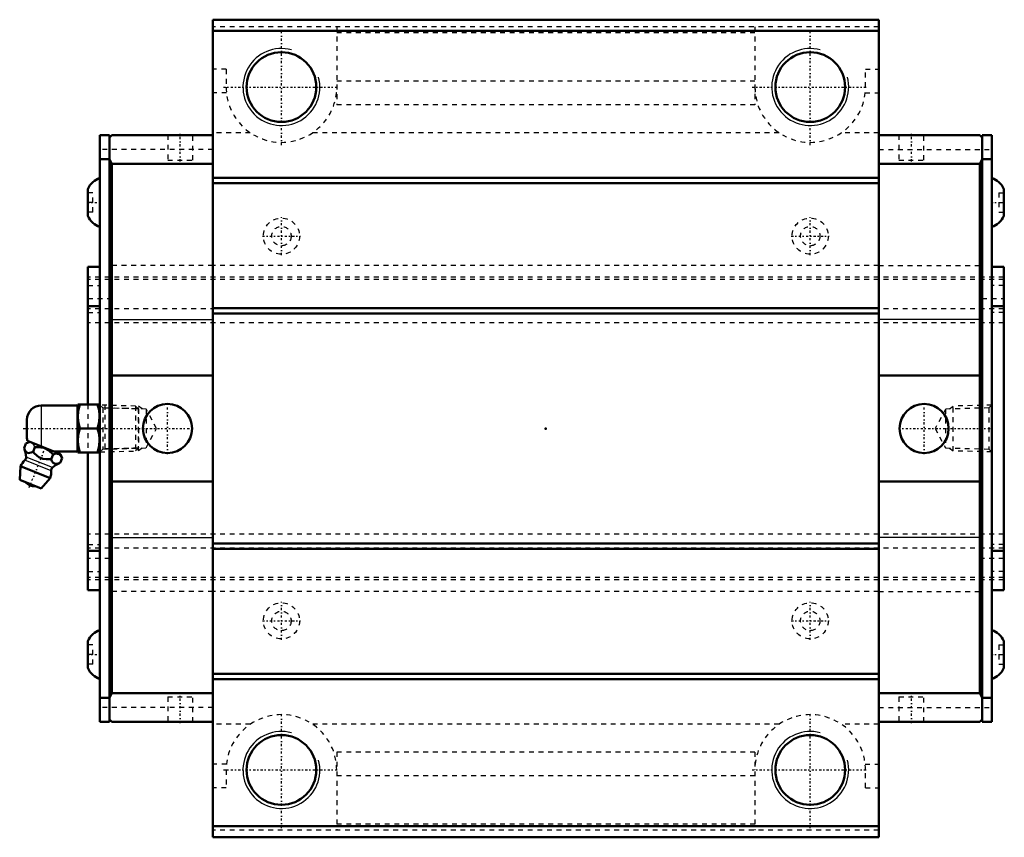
# Model space of a CAD drawing. Header units: millimetres. Extents: x -109 to 95, y -85 to 85.
import ezdxf

# ---------------------------------------------------------------- set-up
doc = ezdxf.new("R2010")
doc.units = ezdxf.units.MM
doc.linetypes.add('Center', pattern=[1.5, 0.45, -0.5, 0.05, -0.5])
doc.linetypes.add('Dashed', pattern=[2, 1, -1])
for name, color, linetype, lineweight in [('2d ConnectionPoints', 7, 'Continuous', 50), ('AM_0', 7, 'Continuous', 50), ('AM_4', 3, 'Continuous', 25), ('AM_5', 3, 'Continuous', 25), ('AM_7', 7, 'Center', 25), ('AM_9', 6, 'Dashed', 25)]:
    doc.layers.add(name, color=color, linetype=linetype, lineweight=lineweight)

# ---------------------------------------------------------------- blocks, each defined once
blk = doc.blocks.new('1_eeabjuqrqg01g5xmpdde52tcp________0_in_HSR65XC1SS_GK__BLOCK_1B_PT1_8__4')
at = {"layer": 'AM_0'}
for p, q in [((-97.45, 4.8), (-104.95, 4.8)), ((-97.38, 5), (-97.45, 4.88)), ((-97.45, 4.88), (-97.45, -4.88)), ((-97.38, 5), (-92.82, 5)), ((-92.75, 4.88), (-92.82, 5)), ((-107.95, 1.8), (-107.95, -1.8)), ((-96.93, 0), (-93.27, 0)), ((-108.54, -4.1), (-108.14, -3.12)), ((-107.36, -2.79), (-108.14, -3.12)), ((-100.97, -5.37), (-107.84, -2.59)), ((-106.66, -4.86), (-106.27, -3.87)), ((-102.92, -6.37), (-102.52, -5.39)), ((-102.38, -4.8), (-97.45, -4.8)), ((-101.04, -7.13), (-100.64, -6.14)), ((-100.64, -6.14), (-100.97, -5.37)), ((-97.45, -4.88), (-97.38, -5)), ((-92.82, -5), (-97.38, -5)), ((-92.82, -5), (-92.75, -4.88)), ((-109.25, -7.85), (-109.45, -10.68)), ((-103.13, -10.32), (-109.25, -7.85)), ((-104.96, -12.5), (-109.45, -10.68)), ((-104.96, -12.5), (-103.13, -10.32))]:
    blk.add_line(p, q, dxfattribs=at)
for points in [[(-96.93, 5), (-97.27, 3.69), (-97.38, 2.32), (-97.25, 1.16), (-96.93, 0)], [(-93.27, 0), (-92.93, 1.31), (-92.82, 2.68), (-92.95, 3.84), (-93.27, 5)], [(-96.93, 0), (-97.27, -1.31), (-97.38, -2.68), (-97.25, -3.84), (-96.93, -5)], [(-93.27, -5), (-92.93, -3.69), (-92.82, -2.32), (-92.95, -1.16), (-93.27, 0)], [(-102.52, -5.39), (-103.36, -4.6), (-104.46, -4.03), (-105.68, -3.85), (-106.27, -3.87)], [(-108.54, -4.1), (-108.36, -4.5), (-108.13, -4.84), (-107.72, -5.1), (-107.07, -5.02), (-106.66, -4.86)], [(-106.66, -4.86), (-106.37, -5.18), (-105.48, -5.97), (-104.61, -6.33), (-103.94, -6.41), (-103.26, -6.4), (-102.92, -6.37)], [(-100.64, -6.14), (-100.9, -5.66), (-101.26, -5.32), (-101.92, -5.21), (-102.52, -5.39)], [(-102.92, -6.37), (-102.73, -6.77), (-102.51, -7.11), (-102.1, -7.37), (-101.45, -7.29), (-101.04, -7.13)]]:
    blk.add_lwpolyline(points, dxfattribs=at)
for centre, radius, start, end in [((-104.95, 1.8), 3, 90, 180), ((-104.95, -1.8), 3, 180, 195.4404), ((-114.07, -6.41), 6, 4.5497, 22.6397), ((-108.89, -6), 0.8, 311.1614, 4.5497), ((-106.19, -9.09), 3.3, 131.1614, 158), ((-102.11, -8.74), 0.8, 131.4503, 184.8386), ((-98.66, -12.64), 6, 113.3061, 131.4503), ((-106.19, -9.09), 3.3, 338, 4.8386), ((-106.64, -10.18), 1.82, 214.2344, 281.7656)]:
    blk.add_arc(centre, radius, start, end, dxfattribs=at)
at = {"layer": 'AM_4'}
for p, q in [((-104.95, 4.8), (-104.95, -3.76)), ((-102.64, -8.14), (-108.09, -5.94)), ((-102.9, -8.81), (-108.36, -6.6))]:
    blk.add_line(p, q, dxfattribs=at)
at = {"layer": 'AM_5', "linetype": 'Dashed'}
for p, q in [((-84.77, 4.08), (-91.77, 4.26)), ((-91.75, 4.86), (-91.75, -4.86)), ((-84.77, -4.08), (-91.77, -4.26))]:
    blk.add_line(p, q, dxfattribs=at)
at = {"layer": 'AM_7'}
for p, q in [((-108.71, 0), (-73.34, 0)), ((-107.48, -12.26), (-104.01, -3.69))]:
    blk.add_line(p, q, dxfattribs=at)
at = {"layer": 'AM_9'}
for p, q in [((-85.33, 4.67), (-92.75, 4.86)), ((-84.75, 4.06), (-85.33, 4.67)), ((-85.33, 4.67), (-85.33, -4.67)), ((-84.75, 4.06), (-84.75, -4.06)), ((-85.33, -4.67), (-84.75, -4.06)), ((-92.75, -4.86), (-85.33, -4.67))]:
    blk.add_line(p, q, dxfattribs=at)
blk.add_lwpolyline([(-106.27, -3.87), (-106.53, -3.39), (-106.89, -3.05), (-107.54, -2.94), (-108.14, -3.12)], dxfattribs=at)
blk = doc.blocks.new('2_HSR65XCSSB_PT1_811_S_0_in_HSR65XC1SS_GK__BLOCK_1B_PT1_8__4')
at = {"layer": 'AM_0'}
for p, q in [((-69.25, 85), (-69.25, -85)), ((69.25, 85), (-69.25, 85)), ((69.25, 85), (69.25, -85)), ((69.25, 82.7), (-69.25, 82.7)), ((-92.75, -61), (-92.75, 61)), ((-92.75, 61), (-90.75, 61)), ((-90.75, 60.5), (-90.25, 61)), ((-90.75, 61), (-90.75, -61)), ((-69.25, 61), (-90.25, 61)), ((69.25, 61), (90.25, 61)), ((90.75, 60.5), (90.25, 61)), ((92.75, 61), (90.75, 61)), ((90.75, 61), (90.75, -61)), ((92.75, 61), (92.75, -61)), ((-92.75, 56), (-90.75, 56)), ((-90.25, 55), (-90.75, 55.9)), ((90.25, 55), (90.75, 55.9)), ((92.75, 56), (90.75, 56)), ((-90.25, -55), (-90.25, 55)), ((-69.25, 55), (-90.25, 55)), ((69.25, 55), (90.25, 55)), ((90.25, -55), (90.25, 55)), ((69.25, 52.1), (-69.25, 52.1)), ((-95.25, 49.79), (-95.25, 44.21)), ((69.25, 51), (-69.25, 51)), ((95.25, 49.79), (95.25, 44.21)), ((-95.25, 33.6), (-95.25, 5)), ((-95.25, 33.6), (-92.75, 33.6)), ((95.25, 33.6), (92.75, 33.6)), ((95.25, 33.6), (95.25, -33.6)), ((-95.25, 25.45), (-92.75, 25.45)), ((69.25, 25), (-69.25, 25)), ((95.25, 25.45), (92.75, 25.45)), ((69.25, 23.9), (-69.25, 23.9)), ((-90.25, 11), (-69.25, 11)), ((90.25, 11), (69.25, 11)), ((-95.25, -5), (-95.25, -33.6)), ((-90.25, -11), (-69.25, -11)), ((90.25, -11), (69.25, -11)), ((69.25, -23.9), (-69.25, -23.9)), ((-95.25, -25.45), (-92.75, -25.45)), ((69.25, -25), (-69.25, -25)), ((95.25, -25.45), (92.75, -25.45)), ((-95.25, -33.6), (-92.75, -33.6)), ((95.25, -33.6), (92.75, -33.6)), ((-95.25, -44.21), (-95.25, -49.79)), ((95.25, -44.21), (95.25, -49.79)), ((69.25, -51), (-69.25, -51)), ((69.25, -52.1), (-69.25, -52.1)), ((-90.75, -55.9), (-90.25, -55)), ((-69.25, -55), (-90.25, -55)), ((69.25, -55), (90.25, -55)), ((90.75, -55.9), (90.25, -55)), ((-92.75, -56), (-90.75, -56)), ((92.75, -56), (90.75, -56)), ((-92.75, -61), (-90.75, -61)), ((-90.25, -61), (-90.75, -60.5)), ((-69.25, -61), (-90.25, -61)), ((69.25, -61), (90.25, -61)), ((90.25, -61), (90.75, -60.5)), ((92.75, -61), (90.75, -61)), ((69.25, -82.7), (-69.25, -82.7)), ((69.25, -85), (-69.25, -85))]:
    blk.add_line(p, q, dxfattribs=at)
for centre, radius in [((-55, 71), 7.25), ((55, 71), 7.25), ((-78.7, 0), 5.1), ((78.7, 0), 5.1), ((-55, -71), 7.25), ((55, -71), 7.25)]:
    blk.add_circle(centre, radius, dxfattribs=at)
for centre, start, end in [((-91.55, 48.27), 107.4576, 157.6684), ((91.55, 48.27), 22.3316, 72.5424), ((-91.55, 45.73), 202.3316, 252.5424), ((91.55, 45.73), 287.4576, 337.6684), ((-91.55, -45.73), 107.4576, 157.6684), ((91.55, -45.73), 22.3316, 72.5424), ((-91.55, -48.27), 202.3316, 252.5424), ((91.55, -48.27), 287.4576, 337.6684)]:
    blk.add_arc(centre, 4, start, end, dxfattribs=at)
at = {"layer": 'AM_4'}
for p, q in [((-90.25, 22.67), (-69.25, 22.67)), ((90.25, 22.67), (69.25, 22.67)), ((-90.25, -22.67), (-69.25, -22.67)), ((90.25, -22.67), (69.25, -22.67))]:
    blk.add_line(p, q, dxfattribs=at)
at = {"layer": 'AM_5', "linetype": 'Dashed'}
for p, q in [((-84.75, -4.66), (-84.75, 4.66)), ((-83.97, 4.06), (-84.75, 4.66)), ((83.97, 4.06), (84.75, 4.66)), ((92.75, 4.86), (84.75, 4.66)), ((84.75, -4.66), (84.75, 4.66)), ((-83.97, -4.06), (-84.75, -4.66)), ((83.97, -4.06), (84.75, -4.66)), ((92.75, -4.86), (84.75, -4.66))]:
    blk.add_line(p, q, dxfattribs=at)
at = {"layer": 'AM_5'}
for centre in [(-55, 71), (55, 71), (-55, -71), (55, -71)]:
    blk.add_arc(centre, 8, 75, 15, dxfattribs=at)
at = {"layer": 'AM_7'}
for p, q in [((-55, 58.92), (-55, 83.08)), ((55, 58.92), (55, 83.08)), ((-67.08, 71), (-42.92, 71)), ((42.92, 71), (67.08, 71)), ((-76.05, 55.54), (-76.05, 61.26)), ((76.05, 55.54), (76.05, 61.26)), ((-95.38, 47), (-92.62, 47)), ((92.62, 47), (95.38, 47)), ((-55, 36.05), (-55, 43.95)), ((55, 36.05), (55, 43.95)), ((-58.95, 40), (-51.05, 40)), ((51.05, 40), (58.95, 40)), ((-78.7, -5.35), (-78.7, 5.36)), ((78.7, -5.35), (78.7, 5.36)), ((73.34, 0), (93.34, 0)), ((-55, -43.95), (-55, -36.05)), ((55, -43.95), (55, -36.05)), ((-58.95, -40), (-51.05, -40)), ((51.05, -40), (58.95, -40)), ((-95.38, -47), (-92.62, -47)), ((92.62, -47), (95.38, -47)), ((-76.05, -61.26), (-76.05, -55.54)), ((76.05, -61.26), (76.05, -55.54)), ((-55, -83.08), (-55, -58.93)), ((55, -83.08), (55, -58.93)), ((-67.08, -71), (-42.92, -71)), ((42.92, -71), (67.08, -71))]:
    blk.add_line(p, q, dxfattribs=at)
at = {"layer": 'AM_9'}
for p, q in [((69.25, 83.5), (-69.25, 83.5)), ((-43.5, 83.5), (-43.5, 67.29)), ((43.5, 82.27), (-43.5, 82.27)), ((43.5, 83.5), (43.5, 67.29)), ((-66.5, 74.69), (-69.25, 74.69)), ((-66.5, 74.69), (-66.5, 71)), ((66.5, 71), (66.5, 74.69)), ((66.5, 74.69), (69.25, 74.69)), ((43.5, 72.22), (-43.5, 72.22)), ((-66.43, 69.76), (-69.25, 69.76)), ((-43.5, 69.76), (-43.57, 69.76)), ((43.5, 69.76), (43.57, 69.76)), ((66.43, 69.76), (69.25, 69.76)), ((43.5, 67.29), (-43.5, 67.29)), ((-61.48, 61.5), (-69.25, 61.5)), ((48.52, 61.5), (-48.52, 61.5)), ((69.25, 61.5), (61.48, 61.5)), ((-78.65, 61), (-78.65, 55.8)), ((-73.45, 55.8), (-73.45, 61)), ((73.45, 61), (73.45, 55.8)), ((78.65, 55.8), (78.65, 61)), ((-69.25, 58), (-92.75, 58)), ((69.25, 58), (92.75, 58)), ((-78.65, 55.8), (-73.45, 55.8)), ((73.45, 55.8), (78.65, 55.8)), ((-94.25, 49), (-95.25, 49)), ((-94.25, 45), (-94.25, 49)), ((94.25, 49), (95.25, 49)), ((94.25, 49), (94.25, 45)), ((-94.25, 47), (-95.25, 47)), ((94.25, 47), (95.25, 47)), ((-94.25, 45), (-95.25, 45)), ((94.25, 45), (95.25, 45)), ((-69.25, 33.86), (-90.75, 33.86)), ((69.25, 33.86), (-69.25, 33.86)), ((69.25, 33.86), (90.75, 33.86)), ((95.25, 31.5), (-95.25, 31.5)), ((95.25, 30.98), (-95.25, 30.98)), ((95.25, 30.98), (-95.25, 30.98)), ((-95.25, 29.73), (-92.75, 29.73)), ((95.25, 29.73), (92.75, 29.73)), ((-95.25, 27), (-90.75, 27)), ((90.75, 27), (95.25, 27)), ((95.25, 24.89), (-95.25, 24.89)), ((95.25, 24.89), (-95.25, 24.89)), ((-95.25, 24.1), (-92.75, 24.1)), ((95.25, 24.1), (92.75, 24.1)), ((95.25, 22), (-95.25, 22)), ((-95.25, 5), (-95.25, -5)), ((-92.18, 4.27), (-92.75, 4.86)), ((-83.17, 4.04), (-92.18, 4.27)), ((-92.18, 4.27), (-92.18, -4.27)), ((92.18, 4.27), (83.17, 4.04)), ((92.75, 4.86), (92.18, 4.27)), ((92.18, 4.27), (92.18, -4.27)), ((-80.97, 0), (-83.17, 4.04)), ((-83.17, 4.04), (-83.17, -4.04)), ((83.17, 4.04), (80.97, 0)), ((83.17, 4.04), (83.17, -4.04)), ((-83.17, -4.04), (-80.97, 0)), ((80.97, 0), (83.17, -4.04)), ((-92.18, -4.27), (-83.17, -4.04)), ((83.17, -4.04), (92.18, -4.27)), ((-92.75, -4.86), (-92.18, -4.27)), ((92.18, -4.27), (92.75, -4.86)), ((95.25, -22), (-95.25, -22)), ((-95.25, -24.1), (-92.75, -24.1)), ((95.25, -24.1), (92.75, -24.1)), ((95.25, -24.89), (-95.25, -24.89)), ((95.25, -24.89), (-95.25, -24.89)), ((-90.75, -27), (-95.25, -27)), ((95.25, -27), (90.75, -27)), ((-95.25, -29.73), (-92.75, -29.73)), ((95.25, -29.73), (92.75, -29.73)), ((95.25, -30.98), (-95.25, -30.98)), ((95.25, -30.98), (-95.25, -30.98)), ((95.25, -31.5), (-95.25, -31.5)), ((-69.25, -33.86), (-90.75, -33.86)), ((69.25, -33.86), (-69.25, -33.86)), ((69.25, -33.86), (90.75, -33.86)), ((-94.25, -45), (-95.25, -45)), ((-94.25, -49), (-94.25, -45)), ((94.25, -45), (95.25, -45)), ((94.25, -45), (94.25, -49)), ((-94.25, -47), (-95.25, -47)), ((94.25, -47), (95.25, -47)), ((-94.25, -49), (-95.25, -49)), ((94.25, -49), (95.25, -49)), ((-78.65, -55.8), (-73.45, -55.8)), ((-78.65, -55.8), (-78.65, -61)), ((-73.45, -61), (-73.45, -55.8)), ((73.45, -55.8), (78.65, -55.8)), ((73.45, -55.8), (73.45, -61)), ((78.65, -61), (78.65, -55.8)), ((-69.25, -58), (-92.75, -58)), ((69.25, -58), (92.75, -58)), ((-61.48, -61.5), (-69.25, -61.5)), ((48.52, -61.5), (-48.52, -61.5)), ((69.25, -61.5), (61.48, -61.5)), ((43.5, -67.29), (-43.5, -67.29)), ((-43.5, -67.29), (-43.5, -83.5)), ((43.5, -67.29), (43.5, -83.5)), ((-66.43, -69.76), (-69.25, -69.76)), ((-66.5, -71), (-66.5, -74.69)), ((-43.5, -69.76), (-43.57, -69.76)), ((43.5, -69.76), (43.57, -69.76)), ((66.43, -69.76), (69.25, -69.76)), ((66.5, -74.69), (66.5, -71)), ((43.5, -72.22), (-43.5, -72.22)), ((-66.5, -74.69), (-69.25, -74.69)), ((66.5, -74.69), (69.25, -74.69)), ((69.25, -83.5), (-69.25, -83.5)), ((43.5, -82.27), (-43.5, -82.27))]:
    blk.add_line(p, q, dxfattribs=at)
for centre, radius in [((-55, 40), 3.76), ((55, 40), 3.76), ((-55, 40), 2.01), ((55, 40), 2.01), ((-55, -40), 3.76), ((55, -40), 3.76), ((-55, -40), 2.01), ((55, -40), 2.01)]:
    blk.add_circle(centre, radius, dxfattribs=at)
for centre, start, end in [((-55, 71), 180, 0), ((55, 71), 180, 0), ((-55, -71), 360, 180), ((55, -71), 0, 180)]:
    blk.add_arc(centre, 11.5, start, end, dxfattribs=at)

msp = doc.modelspace()

# ---------------------------------------------------------------- linework, layer by layer
at = {"layer": '2d ConnectionPoints'}
for p in [(-92.75, 0), (0, 0), (92.75, 0)]:
    msp.add_point(p, dxfattribs=at)

# ---------------------------------------------------------------- block references
for name in ['2_HSR65XCSSB_PT1_811_S_0_in_HSR65XC1SS_GK__BLOCK_1B_PT1_8__4', '1_eeabjuqrqg01g5xmpdde52tcp________0_in_HSR65XC1SS_GK__BLOCK_1B_PT1_8__4']:
    msp.add_blockref(name, (0, 0))

doc.saveas('drawing.dxf')
